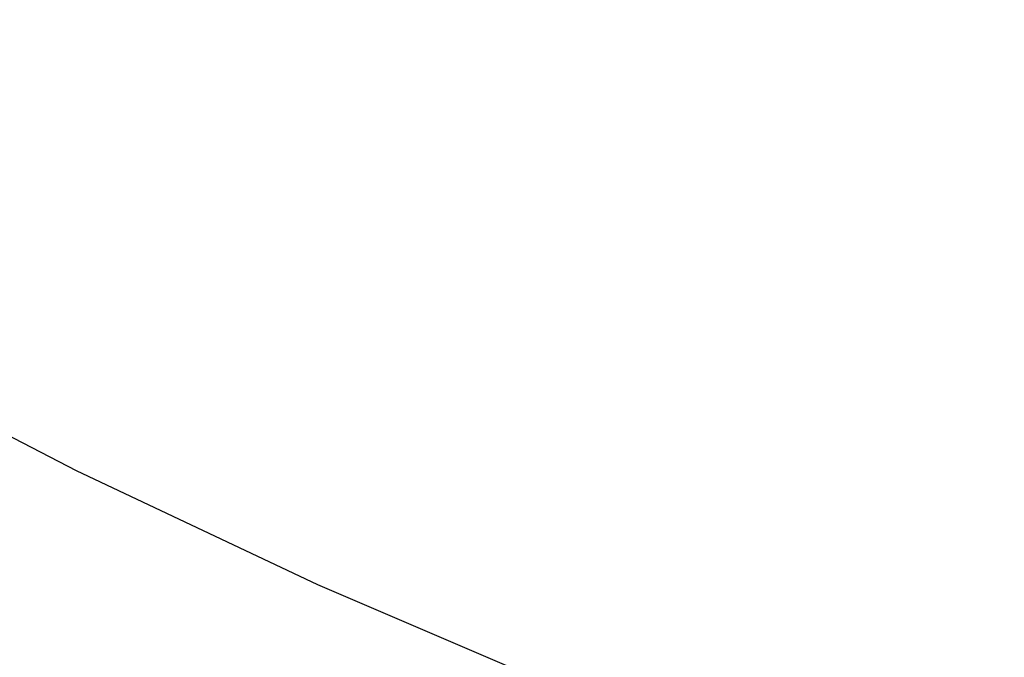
# Paper-space layout '_Isométrica' of a CAD drawing. Header units: millimetres. Extents: x -968 to -258, y -965 to -50.
# Tile 52 of 147: x -603 to -577, y -711 to -694. Entities that reach past the tile are written whole.
import ezdxf

# ---------------------------------------------------------------- set-up
doc = ezdxf.new("R2010")
doc.units = ezdxf.units.MM

psp = doc.layouts.new('_Isométrica')

# ---------------------------------------------------------------- linework, layer by layer
at = {"color": 7, "linetype": 'Continuous', "lineweight": 25, "flags": 128}
psp.add_lwpolyline([(-626.911, -690.481), (-620.486, -694.673), (-614.05, -698.583), (-607.612, -702.206), (-601.183, -705.537), (-594.77, -708.569), (-588.385, -711.3), (-582.037, -713.723), (-575.736, -715.837), (-569.49, -717.637), (-563.31, -719.121), (-557.204, -720.287), (-551.182, -721.133), (-545.253, -721.658), (-539.426, -721.861), (-533.709, -721.741), (-528.111, -721.3), (-522.641, -720.536)], dxfattribs=at)
at = {"color": 7, "linetype": 'Continuous', "lineweight": 25}
for points, knots in [([(-258.354, -710.213), (-258.374, -707.192), (-258.417, -700.726), (-258.757, -690.666), (-259.313, -680.075), (-260.098, -669.372), (-261.105, -658.569), (-262.334, -647.67), (-263.784, -636.684), (-265.455, -625.617), (-267.345, -614.477), (-269.453, -603.269), (-271.778, -592.001), (-274.318, -580.681), (-277.072, -569.315), (-280.037, -557.91), (-283.212, -546.474), (-286.596, -535.014), (-290.185, -523.537), (-293.977, -512.05), (-297.971, -500.56), (-302.163, -489.075), (-306.55, -477.602), (-311.132, -466.148), (-315.903, -454.721), (-320.861, -443.326), (-326.004, -431.973), (-331.327, -420.667), (-336.828, -409.416), (-342.503, -398.227), (-348.348, -387.107), (-354.36, -376.063), (-360.535, -365.101), (-366.869, -354.23), (-373.359, -343.455), (-379.999, -332.784), (-386.786, -322.222), (-393.716, -311.778), (-400.784, -301.457), (-407.985, -291.266), (-415.316, -281.21), (-422.772, -271.298), (-430.348, -261.534), (-438.039, -251.926), (-445.84, -242.478), (-453.747, -233.197), (-461.754, -224.089), (-469.857, -215.16), (-478.05, -206.415), (-486.329, -197.86), (-494.688, -189.499), (-503.122, -181.339), (-511.625, -173.385), (-520.193, -165.641), (-528.82, -158.112), (-537.5, -150.804), (-546.228, -143.72), (-554.999, -136.866), (-563.807, -130.246), (-572.647, -123.863), (-581.513, -117.723), (-590.399, -111.825), (-599.301, -106.191), (-606.598, -101.74), (-610.926, -99.263), (-612.284, -98.487)], [0, 0, 0, 0, 0.01408, 0.030128, 0.046175, 0.062221, 0.078268, 0.094314, 0.110359, 0.126405, 0.142449, 0.158494, 0.174538, 0.190581, 0.206624, 0.222667, 0.23871, 0.254752, 0.270793, 0.286835, 0.302876, 0.318917, 0.334957, 0.350998, 0.367038, 0.383078, 0.399117, 0.415157, 0.431196, 0.447236, 0.463275, 0.479314, 0.495353, 0.511393, 0.527432, 0.543471, 0.55951, 0.57555, 0.591589, 0.607629, 0.623668, 0.639708, 0.655748, 0.671789, 0.687829, 0.70387, 0.719911, 0.735953, 0.751994, 0.768036, 0.784079, 0.800122, 0.816165, 0.832209, 0.848253, 0.864297, 0.880342, 0.896387, 0.912433, 0.92848, 0.944526, 0.960574, 0.976621, 0.992669, 1, 1, 1, 1]), ([(-724.781, -301.357), (-723.882, -300.927), (-721.556, -299.811), (-717.63, -298.324), (-713.033, -296.864), (-708.298, -295.698), (-703.441, -294.811), (-698.468, -294.207), (-693.387, -293.884), (-688.202, -293.84), (-682.919, -294.075), (-677.545, -294.587), (-672.084, -295.376), (-666.542, -296.439), (-660.924, -297.777), (-655.238, -299.387), (-649.49, -301.27), (-643.686, -303.423), (-637.835, -305.844), (-631.943, -308.531), (-626.018, -311.482), (-620.07, -314.693), (-614.104, -318.161), (-608.131, -321.882), (-602.159, -325.852), (-596.195, -330.066), (-590.249, -334.52), (-584.329, -339.206), (-578.443, -344.121), (-572.601, -349.257), (-566.809, -354.607), (-561.077, -360.165), (-555.412, -365.924), (-549.823, -371.875), (-544.318, -378.012), (-538.905, -384.325), (-533.591, -390.806), (-528.384, -397.446), (-523.29, -404.237), (-518.318, -411.168), (-513.475, -418.232), (-508.766, -425.417), (-504.199, -432.715), (-499.779, -440.115), (-495.514, -447.606), (-491.409, -455.18), (-487.469, -462.824), (-483.7, -470.529), (-480.107, -478.284), (-476.695, -486.079), (-473.468, -493.901), (-470.431, -501.741), (-467.588, -509.588), (-464.942, -517.431), (-462.496, -525.258), (-460.255, -533.059), (-458.219, -540.823), (-456.393, -548.54), (-454.778, -556.197), (-453.375, -563.785), (-452.186, -571.294), (-451.212, -578.711), (-450.454, -586.028), (-449.912, -593.234), (-449.585, -600.319), (-449.474, -607.273), (-449.578, -614.087), (-449.894, -620.752), (-450.423, -627.259), (-451.162, -633.599), (-452.109, -639.764), (-453.262, -645.747), (-454.617, -651.539), (-456.173, -657.135), (-457.927, -662.529), (-459.874, -667.713), (-462.014, -672.685), (-464.343, -677.438), (-466.859, -681.968), (-469.56, -686.272), (-472.444, -690.346), (-475.51, -694.187), (-478.758, -697.787), (-482.183, -701.151), (-485.799, -704.246), (-488.595, -706.428), (-490.235, -707.492), (-490.556, -707.701)], [0, 0, 0, 0, 0.007836, 0.02028, 0.032685, 0.045037, 0.057326, 0.069547, 0.081702, 0.093794, 0.105828, 0.117813, 0.129755, 0.141662, 0.153541, 0.165397, 0.177237, 0.189064, 0.200883, 0.212698, 0.224509, 0.236321, 0.248133, 0.259947, 0.271764, 0.283585, 0.295411, 0.307242, 0.319077, 0.330917, 0.342763, 0.354613, 0.366467, 0.378326, 0.390189, 0.402055, 0.413925, 0.425798, 0.437673, 0.449551, 0.461431, 0.473312, 0.485194, 0.497076, 0.508959, 0.520842, 0.532725, 0.544606, 0.556486, 0.568364, 0.580239, 0.592112, 0.603983, 0.61585, 0.627713, 0.639572, 0.651426, 0.663276, 0.675121, 0.68696, 0.698794, 0.710623, 0.722446, 0.734263, 0.746076, 0.757883, 0.769686, 0.781486, 0.793285, 0.805082, 0.81688, 0.828682, 0.84049, 0.852308, 0.864141, 0.875993, 0.88787, 0.899779, 0.911728, 0.923723, 0.935772, 0.947881, 0.960057, 0.9723, 0.984611, 0.996982, 1, 1, 1, 1])]:
    psp.add_open_spline(points, degree=3, knots=knots, dxfattribs=at)

doc.saveas('drawing.dxf')
